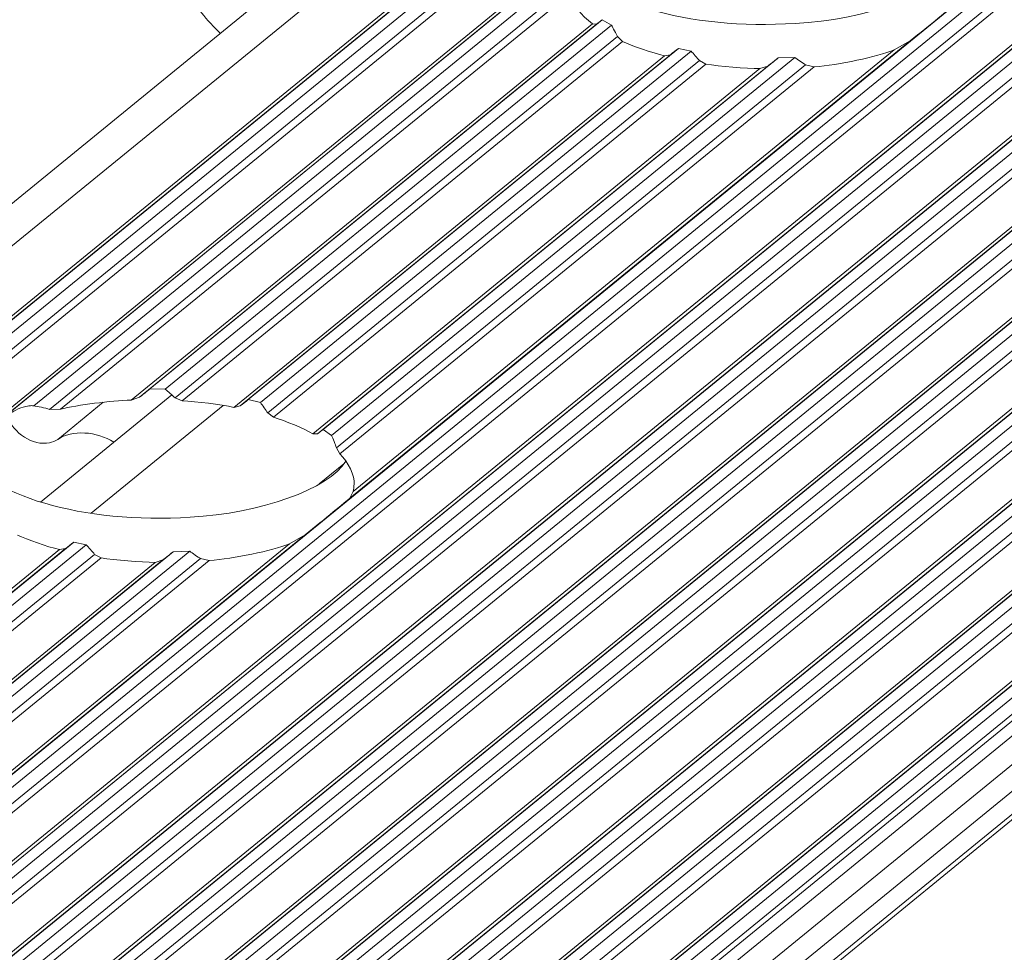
# Model space of a CAD drawing. Header units: inches. Extents: x 0 to 210, y 119 to 193.
# Tile 44 of 180: x 157.89 to 159.65, y 149.01 to 150.67. Entities that reach past the tile are written whole.
import ezdxf

# ---------------------------------------------------------------- set-up
doc = ezdxf.new("R2010")
doc.units = ezdxf.units.IN
doc.header["$MEASUREMENT"] = 0
doc.layers.add('Calque 1', color=7, linetype='Continuous')

# ---------------------------------------------------------------- blocks, each defined once
blk = doc.blocks.new('block 3018')
at = {"layer": 'Calque 1', "color": 9, "lineweight": 9, "true_color": 0xc0c0c0}
blk.add_lwpolyline([(202.1353, 186.4055), (156.0526, 148.779)], dxfattribs=at)
blk = doc.blocks.new('block 3020')
at = {"layer": 'Calque 1', "color": 9, "lineweight": 9, "true_color": 0xc0c0c0}
blk.add_lwpolyline([(202.2548, 186.3786), (156.1718, 148.7521)], dxfattribs=at)
blk = doc.blocks.new('block 3022')
at = {"layer": 'Calque 1', "color": 9, "lineweight": 9, "true_color": 0xc0c0c0}
blk.add_lwpolyline([(202.2658, 186.3808), (156.1832, 148.7543)], dxfattribs=at)
blk = doc.blocks.new('block 3024')
at = {"layer": 'Calque 1', "color": 9, "lineweight": 9, "true_color": 0xc0c0c0}
blk.add_lwpolyline([(202.2803, 186.392), (156.1976, 148.7655)], dxfattribs=at)
blk = doc.blocks.new('block 3026')
at = {"layer": 'Calque 1', "color": 9, "lineweight": 9, "true_color": 0xc0c0c0}
blk.add_lwpolyline([(202.3023, 186.387), (156.2197, 148.7607)], dxfattribs=at)
blk = doc.blocks.new('block 3028')
at = {"layer": 'Calque 1', "color": 9, "lineweight": 9, "true_color": 0xc0c0c0}
blk.add_lwpolyline([(202.3165, 186.3695), (156.2335, 148.743)], dxfattribs=at)
blk = doc.blocks.new('block 3030')
at = {"layer": 'Calque 1', "color": 9, "lineweight": 9, "true_color": 0xc0c0c0}
blk.add_lwpolyline([(202.3271, 186.3622), (156.2445, 148.7359)], dxfattribs=at)
blk = doc.blocks.new('block 3047')
at = {"layer": 'Calque 1', "color": 9, "lineweight": 9, "true_color": 0xc0c0c0}
blk.add_lwpolyline([(163.1064, 154.252), (156.8195, 149.1186)], dxfattribs=at)
blk = doc.blocks.new('block 3121')
at = {"layer": 'Calque 1', "color": 9, "lineweight": 9, "true_color": 0xc0c0c0}
blk.add_lwpolyline([(203.1888, 186.1688), (157.1058, 148.5425)], dxfattribs=at)
blk = doc.blocks.new('block 3125')
at = {"layer": 'Calque 1', "color": 9, "lineweight": 9, "true_color": 0xc0c0c0}
blk.add_lwpolyline([(163.8161, 154.1078), (157.4999, 148.9505)], dxfattribs=at)
blk = doc.blocks.new('block 3126')
at = {"layer": 'Calque 1', "color": 9, "lineweight": 9, "true_color": 0xc0c0c0}
blk.add_lwpolyline([(203.1998, 186.171), (157.1171, 148.5445)], dxfattribs=at)
blk = doc.blocks.new('block 3161')
at = {"layer": 'Calque 1', "color": 9, "lineweight": 9, "true_color": 0xc0c0c0}
blk.add_lwpolyline([(203.2143, 186.1822), (157.1316, 148.5559)], dxfattribs=at)
blk = doc.blocks.new('block 3163')
at = {"layer": 'Calque 1', "color": 9, "lineweight": 9, "true_color": 0xc0c0c0}
blk.add_lwpolyline([(203.2363, 186.1772), (157.1536, 148.5509)], dxfattribs=at)
blk = doc.blocks.new('block 3165')
at = {"layer": 'Calque 1', "color": 9, "lineweight": 9, "true_color": 0xc0c0c0}
blk.add_lwpolyline([(203.2501, 186.1596), (157.1674, 148.5332)], dxfattribs=at)
blk = doc.blocks.new('block 3167')
at = {"layer": 'Calque 1', "color": 9, "lineweight": 9, "true_color": 0xc0c0c0}
blk.add_lwpolyline([(203.2611, 186.1526), (157.1785, 148.5261)], dxfattribs=at)
blk = doc.blocks.new('block 3169')
at = {"layer": 'Calque 1', "color": 9, "lineweight": 9, "true_color": 0xc0c0c0}
blk.add_lwpolyline([(203.3441, 186.1338), (157.2615, 148.5075)], dxfattribs=at)
blk = doc.blocks.new('block 3172')
at = {"layer": 'Calque 1', "color": 9, "lineweight": 9, "true_color": 0xc0c0c0}
blk.add_lwpolyline([(203.3555, 186.136), (157.2725, 148.5096)], dxfattribs=at)
blk = doc.blocks.new('block 3174')
at = {"layer": 'Calque 1', "color": 9, "lineweight": 9, "true_color": 0xc0c0c0}
blk.add_lwpolyline([(203.37, 186.1472), (157.2873, 148.5209)], dxfattribs=at)
blk = doc.blocks.new('block 3176')
at = {"layer": 'Calque 1', "color": 9, "lineweight": 9, "true_color": 0xc0c0c0}
blk.add_lwpolyline([(203.392, 186.1424), (157.309, 148.5159)], dxfattribs=at)
blk = doc.blocks.new('block 3178')
at = {"layer": 'Calque 1', "color": 9, "lineweight": 9, "true_color": 0xc0c0c0}
blk.add_lwpolyline([(203.4058, 186.1247), (157.3231, 148.4982)], dxfattribs=at)
blk = doc.blocks.new('block 3180')
at = {"layer": 'Calque 1', "color": 9, "lineweight": 9, "true_color": 0xc0c0c0}
blk.add_lwpolyline([(203.4168, 186.1176), (157.3342, 148.4911)], dxfattribs=at)
blk = doc.blocks.new('block 3182')
at = {"layer": 'Calque 1', "color": 9, "lineweight": 9, "true_color": 0xc0c0c0}
blk.add_lwpolyline([(203.4999, 186.0988), (157.4172, 148.4725)], dxfattribs=at)
blk = doc.blocks.new('block 3184')
at = {"layer": 'Calque 1', "color": 9, "lineweight": 9, "true_color": 0xc0c0c0}
blk.add_lwpolyline([(203.5112, 186.1011), (157.4282, 148.4746)], dxfattribs=at)
blk = doc.blocks.new('block 3186')
at = {"layer": 'Calque 1', "color": 9, "lineweight": 9, "true_color": 0xc0c0c0}
blk.add_lwpolyline([(203.5257, 186.1123), (157.4427, 148.486)], dxfattribs=at)
blk = doc.blocks.new('block 3188')
at = {"layer": 'Calque 1', "color": 9, "lineweight": 9, "true_color": 0xc0c0c0}
blk.add_lwpolyline([(203.5477, 186.1073), (157.4647, 148.481)], dxfattribs=at)
blk = doc.blocks.new('block 3190')
at = {"layer": 'Calque 1', "color": 9, "lineweight": 9, "true_color": 0xc0c0c0}
blk.add_lwpolyline([(203.5615, 186.0897), (157.4789, 148.4632)], dxfattribs=at)
blk = doc.blocks.new('block 3192')
at = {"layer": 'Calque 1', "color": 9, "lineweight": 9, "true_color": 0xc0c0c0}
blk.add_lwpolyline([(203.5725, 186.0826), (157.4895, 148.4562)], dxfattribs=at)
blk = doc.blocks.new('block 3194')
at = {"layer": 'Calque 1', "color": 9, "lineweight": 9, "true_color": 0xc0c0c0}
blk.add_lwpolyline([(203.6556, 186.0639), (157.5729, 148.4375)], dxfattribs=at)
blk = doc.blocks.new('block 3196')
at = {"layer": 'Calque 1', "color": 9, "lineweight": 9, "true_color": 0xc0c0c0}
blk.add_lwpolyline([(203.6666, 186.0661), (157.5839, 148.4396)], dxfattribs=at)
blk = doc.blocks.new('block 3200')
at = {"layer": 'Calque 1', "color": 9, "lineweight": 9, "true_color": 0xc0c0c0}
blk.add_lwpolyline([(203.6811, 186.0773), (157.5984, 148.451)], dxfattribs=at)
blk = doc.blocks.new('block 3202')
at = {"layer": 'Calque 1', "color": 9, "lineweight": 9, "true_color": 0xc0c0c0}
blk.add_lwpolyline([(203.7031, 186.0725), (157.6205, 148.446)], dxfattribs=at)
blk = doc.blocks.new('block 3204')
at = {"layer": 'Calque 1', "color": 9, "lineweight": 9, "true_color": 0xc0c0c0}
blk.add_lwpolyline([(203.7172, 186.0547), (157.6346, 148.4282)], dxfattribs=at)
blk = doc.blocks.new('block 3206')
at = {"layer": 'Calque 1', "color": 9, "lineweight": 9, "true_color": 0xc0c0c0}
blk.add_lwpolyline([(203.7283, 186.0477), (157.6453, 148.4212)], dxfattribs=at)
blk = doc.blocks.new('block 3208')
at = {"layer": 'Calque 1', "color": 9, "lineweight": 9, "true_color": 0xc0c0c0}
blk.add_lwpolyline([(203.8113, 186.0289), (157.7286, 148.4026)], dxfattribs=at)
blk = doc.blocks.new('block 3210')
at = {"layer": 'Calque 1', "color": 9, "lineweight": 9, "true_color": 0xc0c0c0}
blk.add_lwpolyline([(203.8223, 186.0311), (157.7397, 148.4046)], dxfattribs=at)
blk = doc.blocks.new('block 3212')
at = {"layer": 'Calque 1', "color": 9, "lineweight": 9, "true_color": 0xc0c0c0}
blk.add_lwpolyline([(203.8368, 186.0423), (157.7541, 148.416)], dxfattribs=at)
blk = doc.blocks.new('block 3216')
at = {"layer": 'Calque 1', "color": 9, "lineweight": 9, "true_color": 0xc0c0c0}
blk.add_lwpolyline([(203.8588, 186.0375), (157.7762, 148.411)], dxfattribs=at)
blk = doc.blocks.new('block 3218')
at = {"layer": 'Calque 1', "color": 9, "lineweight": 9, "true_color": 0xc0c0c0}
blk.add_lwpolyline([(203.873, 186.0198), (157.79, 148.3935)], dxfattribs=at)
blk = doc.blocks.new('block 3220')
at = {"layer": 'Calque 1', "color": 9, "lineweight": 9, "true_color": 0xc0c0c0}
blk.add_lwpolyline([(203.8836, 186.0127), (157.801, 148.3862)], dxfattribs=at)
blk = doc.blocks.new('block 3222')
at = {"layer": 'Calque 1', "color": 9, "lineweight": 9, "true_color": 0xc0c0c0}
blk.add_lwpolyline([(203.967, 185.9939), (157.884, 148.3676)], dxfattribs=at)
blk = doc.blocks.new('block 3225')
at = {"layer": 'Calque 1', "color": 9, "lineweight": 9, "true_color": 0xc0c0c0}
blk.add_lwpolyline([(203.978, 185.9962), (157.8954, 148.3697)], dxfattribs=at)
blk = doc.blocks.new('block 3229')
at = {"layer": 'Calque 1', "color": 9, "lineweight": 9, "true_color": 0xc0c0c0}
blk.add_lwpolyline([(203.9925, 186.0074), (157.9098, 148.381)], dxfattribs=at)
blk = doc.blocks.new('block 3231')
at = {"layer": 'Calque 1', "color": 9, "lineweight": 9, "true_color": 0xc0c0c0}
blk.add_lwpolyline([(204.0146, 186.0026), (157.9319, 148.3761)], dxfattribs=at)
blk = doc.blocks.new('block 3233')
at = {"layer": 'Calque 1', "color": 9, "lineweight": 9, "true_color": 0xc0c0c0}
blk.add_lwpolyline([(204.0283, 185.9848), (157.9457, 148.3583)], dxfattribs=at)
blk = doc.blocks.new('block 3235')
at = {"layer": 'Calque 1', "color": 9, "lineweight": 9, "true_color": 0xc0c0c0}
blk.add_lwpolyline([(204.0394, 185.9777), (157.9567, 148.3512)], dxfattribs=at)
blk = doc.blocks.new('block 3237')
at = {"layer": 'Calque 1', "color": 9, "lineweight": 9, "true_color": 0xc0c0c0}
blk.add_lwpolyline([(204.1227, 185.959), (158.0397, 148.3326)], dxfattribs=at)
blk = doc.blocks.new('block 3240')
at = {"layer": 'Calque 1', "color": 9, "lineweight": 9, "true_color": 0xc0c0c0}
blk.add_lwpolyline([(204.1338, 185.9612), (158.0507, 148.3347)], dxfattribs=at)
blk = doc.blocks.new('block 3242')
at = {"layer": 'Calque 1', "color": 9, "lineweight": 9, "true_color": 0xc0c0c0}
blk.add_lwpolyline([(204.1482, 185.9724), (158.0656, 148.3461)], dxfattribs=at)
blk = doc.blocks.new('block 3244')
at = {"layer": 'Calque 1', "color": 9, "lineweight": 9, "true_color": 0xc0c0c0}
blk.add_lwpolyline([(204.1703, 185.9676), (158.0873, 148.3411)], dxfattribs=at)
blk = doc.blocks.new('block 3246')
at = {"layer": 'Calque 1', "color": 9, "lineweight": 9, "true_color": 0xc0c0c0}
blk.add_lwpolyline([(204.1841, 185.9498), (158.1014, 148.3235)], dxfattribs=at)
blk = doc.blocks.new('block 3248')
at = {"layer": 'Calque 1', "color": 9, "lineweight": 9, "true_color": 0xc0c0c0}
blk.add_lwpolyline([(204.1951, 185.9428), (158.1124, 148.3163)], dxfattribs=at)
blk = doc.blocks.new('block 3250')
at = {"layer": 'Calque 1', "color": 9, "lineweight": 9, "true_color": 0xc0c0c0}
blk.add_lwpolyline([(204.2781, 185.924), (158.1954, 148.2977)], dxfattribs=at)
blk = doc.blocks.new('block 3252')
at = {"layer": 'Calque 1', "color": 9, "lineweight": 9, "true_color": 0xc0c0c0}
blk.add_lwpolyline([(204.3584, 185.8405), (158.2757, 148.214)], dxfattribs=at)
blk = doc.blocks.new('block 3253')
at = {"layer": 'Calque 1', "color": 9, "lineweight": 9, "true_color": 0xc0c0c0}
blk.add_lwpolyline([(204.3818, 185.8119), (158.2988, 148.1854)], dxfattribs=at)
blk = doc.blocks.new('block 3255')
at = {"layer": 'Calque 1', "color": 9, "lineweight": 9, "true_color": 0xc0c0c0}
blk.add_lwpolyline([(204.2895, 185.9262), (158.2065, 148.2997)], dxfattribs=at)
blk = doc.blocks.new('block 3257')
at = {"layer": 'Calque 1', "color": 9, "lineweight": 9, "true_color": 0xc0c0c0}
blk.add_lwpolyline([(204.3584, 185.8914), (158.2757, 148.2651)], dxfattribs=at)
blk = doc.blocks.new('block 3259')
at = {"layer": 'Calque 1', "color": 9, "lineweight": 9, "true_color": 0xc0c0c0}
blk.add_lwpolyline([(204.4214, 185.8036), (158.3388, 148.1773)], dxfattribs=at)
blk = doc.blocks.new('block 3261')
at = {"layer": 'Calque 1', "color": 9, "lineweight": 9, "true_color": 0xc0c0c0}
blk.add_lwpolyline([(204.3039, 185.9374), (158.2209, 148.3111)], dxfattribs=at)
blk = doc.blocks.new('block 3263')
at = {"layer": 'Calque 1', "color": 9, "lineweight": 9, "true_color": 0xc0c0c0}
blk.add_lwpolyline([(204.326, 185.9326), (158.243, 148.3061)], dxfattribs=at)
blk = doc.blocks.new('block 3265')
at = {"layer": 'Calque 1', "color": 9, "lineweight": 9, "true_color": 0xc0c0c0}
blk.add_lwpolyline([(204.3398, 185.9149), (158.2571, 148.2885)], dxfattribs=at)
blk = doc.blocks.new('block 3267')
at = {"layer": 'Calque 1', "color": 9, "lineweight": 9, "true_color": 0xc0c0c0}
blk.add_lwpolyline([(204.347, 185.9092), (158.264, 148.2827)], dxfattribs=at)
blk = doc.blocks.new('block 3400')
at = {"layer": 'Calque 1', "color": 9, "lineweight": 9, "true_color": 0xc0c0c0}
blk.add_lwpolyline([(158.2547, 149.9849), (158.0194, 149.7927)], dxfattribs=at)
blk = doc.blocks.new('block 3449')
at = {"layer": 'Calque 1', "color": 9, "lineweight": 9, "true_color": 0xc0c0c0}
blk.add_lwpolyline([(158.0408, 149.9908), (157.9595, 149.9245)], dxfattribs=at)
blk = doc.blocks.new('block 3450')
at = {"layer": 'Calque 1', "color": 7, "lineweight": 9, "true_color": 0xffffff}
blk.add_open_spline([(157.8688, 149.9673), (157.8809, 149.9343), (157.915, 149.9126), (157.945, 149.9186), (157.9491, 149.9193), (157.956, 149.922), (157.9595, 149.9245)], degree=3, knots=[0, 0, 0, 0, 1, 1, 1, 2, 2, 2, 2], dxfattribs=at)
blk = doc.blocks.new('block 3454')
at = {"layer": 'Calque 1', "color": 7, "lineweight": 9, "true_color": 0xffffff}
blk.add_open_spline([(158.0597, 149.9193), (158.0294, 149.9394), (157.9846, 149.9417), (157.9595, 149.9245)], degree=3, dxfattribs=at)
blk = doc.blocks.new('block 3469')
at = {"layer": 'Calque 1', "color": 7, "lineweight": 9, "true_color": 0xffffff}
blk.add_open_spline([(158.2165, 151.083), (158.1086, 150.9948), (158.1086, 150.8164), (158.2165, 150.6841), (158.224, 150.6743), (158.2402, 150.6571), (158.2492, 150.6488)], degree=3, knots=[0, 0, 0, 0, 1, 1, 1, 2, 2, 2, 2], dxfattribs=at)
blk = doc.blocks.new('block 8852')
at = {"layer": 'Calque 1', "color": 7, "lineweight": 9, "true_color": 0xffffff}
blk.add_lwpolyline([(163.1119, 154.2498), (156.836, 149.1252)], dxfattribs=at)
blk = doc.blocks.new('block 8862')
at = {"layer": 'Calque 1', "color": 7, "lineweight": 9, "true_color": 0xffffff}
blk.add_lwpolyline([(158.8848, 150.7976), (157.8578, 149.9592)], dxfattribs=at)
blk = doc.blocks.new('block 8884')
at = {"layer": 'Calque 1', "color": 9, "lineweight": 9, "true_color": 0xc0c0c0}
blk.add_lwpolyline([(163.7872, 154.1292), (157.4792, 148.9788)], dxfattribs=at)
blk = doc.blocks.new('block 8886')
at = {"layer": 'Calque 1', "color": 7, "lineweight": 9, "true_color": 0xffffff}
blk.add_lwpolyline([(163.7455, 154.1183), (157.4765, 148.9996)], dxfattribs=at)
blk = doc.blocks.new('block 8890')
at = {"layer": 'Calque 1', "color": 9, "lineweight": 9, "true_color": 0xc0c0c0}
blk.add_lwpolyline([(163.7989, 154.1097), (157.4954, 148.9629)], dxfattribs=at)
blk = doc.blocks.new('block 8892')
at = {"layer": 'Calque 1', "color": 7, "lineweight": 9, "true_color": 0xffffff}
blk.add_open_spline([(158.4004, 149.7546), (158.4356, 149.7827), (158.4728, 149.813), (158.4804, 149.8197)], degree=3, dxfattribs=at)
blk = doc.blocks.new('block 8893')
at = {"layer": 'Calque 1', "color": 9, "lineweight": 9, "true_color": 0xc0c0c0}
blk.add_lwpolyline([(159.4787, 150.6348), (158.4804, 149.8197)], dxfattribs=at)
blk = doc.blocks.new('block 8894')
at = {"layer": 'Calque 1', "color": 7, "lineweight": 9, "true_color": 0xffffff}
blk.add_open_spline([(159.4787, 150.6348), (159.5139, 150.6631), (159.5507, 150.6932), (159.5583, 150.6999)], degree=3, dxfattribs=at)
blk = doc.blocks.new('block 8903')
at = {"layer": 'Calque 1', "color": 9, "lineweight": 9, "true_color": 0xc0c0c0}
blk.add_lwpolyline([(158.4004, 149.7546), (157.484, 149.0063)], dxfattribs=at)
blk = doc.blocks.new('block 9423')
at = {"layer": 'Calque 1', "color": 7, "lineweight": 9, "true_color": 0xffffff}
blk.add_open_spline([(158.8741, 150.7833), (158.9051, 150.7058), (159.0843, 150.6534), (159.2741, 150.6662), (159.3978, 150.672), (159.5215, 150.7167), (159.5514, 150.7661)], degree=3, knots=[0, 0, 0, 0, 1, 1, 1, 2, 2, 2, 2], dxfattribs=at)
blk = doc.blocks.new('block 9424')
at = {"layer": 'Calque 1', "color": 7, "lineweight": 9, "true_color": 0xffffff}
blk.add_lwpolyline([(159.4787, 150.6348), (159.4505, 150.6188)], dxfattribs=at)
blk = doc.blocks.new('block 9425')
at = {"layer": 'Calque 1', "color": 7, "lineweight": 9, "true_color": 0xffffff}
blk.add_open_spline([(159.3079, 150.5888), (159.352, 150.5921), (159.4188, 150.6061), (159.4505, 150.6188)], degree=3, dxfattribs=at)
blk = doc.blocks.new('block 9426')
at = {"layer": 'Calque 1', "color": 7, "lineweight": 9, "true_color": 0xffffff}
blk.add_lwpolyline([(159.3079, 150.5888), (159.2924, 150.5921)], dxfattribs=at)
blk = doc.blocks.new('block 9427')
at = {"layer": 'Calque 1', "color": 7, "lineweight": 9, "true_color": 0xffffff}
blk.add_open_spline([(159.2731, 150.6055), (159.2779, 150.6019), (159.2875, 150.5954), (159.2924, 150.5921)], degree=3, dxfattribs=at)
blk = doc.blocks.new('block 9428')
at = {"layer": 'Calque 1', "color": 7, "lineweight": 9, "true_color": 0xffffff}
blk.add_lwpolyline([(159.2731, 150.6055), (159.2438, 150.6045)], dxfattribs=at)
blk = doc.blocks.new('block 9429')
at = {"layer": 'Calque 1', "color": 7, "lineweight": 9, "true_color": 0xffffff}
blk.add_open_spline([(159.2252, 150.5899), (159.2297, 150.5937), (159.239, 150.6009), (159.2438, 150.6045)], degree=3, dxfattribs=at)
blk = doc.blocks.new('block 9430')
at = {"layer": 'Calque 1', "color": 7, "lineweight": 9, "true_color": 0xffffff}
blk.add_lwpolyline([(159.2252, 150.5899), (159.2111, 150.5856)], dxfattribs=at)
blk = doc.blocks.new('block 9431')
at = {"layer": 'Calque 1', "color": 7, "lineweight": 9, "true_color": 0xffffff}
blk.add_open_spline([(159.1149, 150.5935), (159.1394, 150.5895), (159.1856, 150.5857), (159.2111, 150.5856)], degree=3, dxfattribs=at)
blk = doc.blocks.new('block 9432')
at = {"layer": 'Calque 1', "color": 7, "lineweight": 9, "true_color": 0xffffff}
blk.add_lwpolyline([(159.1149, 150.5935), (159.1032, 150.5999)], dxfattribs=at)
blk = doc.blocks.new('block 9433')
at = {"layer": 'Calque 1', "color": 7, "lineweight": 9, "true_color": 0xffffff}
blk.add_open_spline([(159.0884, 150.6169), (159.0922, 150.6126), (159.0994, 150.6042), (159.1032, 150.5999)], degree=3, dxfattribs=at)
blk = doc.blocks.new('block 9434')
at = {"layer": 'Calque 1', "color": 7, "lineweight": 9, "true_color": 0xffffff}
blk.add_lwpolyline([(159.0884, 150.6169), (159.066, 150.6214)], dxfattribs=at)
blk = doc.blocks.new('block 9435')
at = {"layer": 'Calque 1', "color": 7, "lineweight": 9, "true_color": 0xffffff}
blk.add_open_spline([(159.0516, 150.6102), (159.055, 150.6131), (159.0622, 150.6186), (159.066, 150.6214)], degree=3, dxfattribs=at)
blk = doc.blocks.new('block 9436')
at = {"layer": 'Calque 1', "color": 7, "lineweight": 9, "true_color": 0xffffff}
blk.add_lwpolyline([(159.0516, 150.6102), (159.0409, 150.6083)], dxfattribs=at)
blk = doc.blocks.new('block 9437')
at = {"layer": 'Calque 1', "color": 7, "lineweight": 9, "true_color": 0xffffff}
blk.add_open_spline([(158.9661, 150.6341), (158.983, 150.626), (159.0188, 150.6136), (159.0409, 150.6083)], degree=3, dxfattribs=at)
blk = doc.blocks.new('block 9438')
at = {"layer": 'Calque 1', "color": 7, "lineweight": 9, "true_color": 0xffffff}
blk.add_lwpolyline([(158.9661, 150.6341), (158.9575, 150.6429)], dxfattribs=at)
blk = doc.blocks.new('block 9439')
at = {"layer": 'Calque 1', "color": 7, "lineweight": 9, "true_color": 0xffffff}
blk.add_open_spline([(158.9465, 150.6631), (158.9492, 150.6579), (158.9544, 150.6479), (158.9575, 150.6429)], degree=3, dxfattribs=at)
blk = doc.blocks.new('block 9440')
at = {"layer": 'Calque 1', "color": 7, "lineweight": 9, "true_color": 0xffffff}
blk.add_lwpolyline([(158.9465, 150.6631), (158.9299, 150.6726)], dxfattribs=at)
blk = doc.blocks.new('block 9441')
at = {"layer": 'Calque 1', "color": 7, "lineweight": 9, "true_color": 0xffffff}
blk.add_open_spline([(158.9196, 150.6648), (158.9224, 150.6665), (158.9272, 150.6705), (158.9299, 150.6726)], degree=3, dxfattribs=at)
blk = doc.blocks.new('block 9442')
at = {"layer": 'Calque 1', "color": 7, "lineweight": 9, "true_color": 0xffffff}
blk.add_lwpolyline([(158.9196, 150.6648), (158.9124, 150.6655)], dxfattribs=at)
blk = doc.blocks.new('block 9443')
at = {"layer": 'Calque 1', "color": 7, "lineweight": 9, "true_color": 0xffffff}
blk.add_open_spline([(158.8717, 150.7191), (158.8745, 150.7039), (158.8934, 150.6788), (158.9124, 150.6655)], degree=3, dxfattribs=at)
blk = doc.blocks.new('block 9447')
at = {"layer": 'Calque 1', "color": 9, "lineweight": 9, "true_color": 0xc0c0c0}
blk.add_lwpolyline([(158.8696, 150.7625), (157.9167, 149.9844)], dxfattribs=at)
blk = doc.blocks.new('block 9448')
at = {"layer": 'Calque 1', "color": 7, "lineweight": 5, "true_color": 0xffffff}
blk.add_lwpolyline([(157.8578, 149.9592), (157.8654, 149.9649), (157.8654, 149.9649), (157.8733, 149.9703), (157.8733, 149.9703), (157.8813, 149.9748), (157.8813, 149.9748), (157.885, 149.9768), (157.885, 149.9768), (157.8892, 149.9787), (157.8892, 149.9787), (157.8937, 149.9806), (157.8937, 149.9806), (157.8981, 149.9822), (157.8981, 149.9822), (157.9005, 149.9828), (157.9005, 149.9828), (157.903, 149.9834), (157.903, 149.9834), (157.9054, 149.9839), (157.9054, 149.9839), (157.9078, 149.9844), (157.9078, 149.9844), (157.9095, 149.9846), (157.9095, 149.9846), (157.9109, 149.9846), (157.9109, 149.9846), (157.9126, 149.9847), (157.9126, 149.9847), (157.9143, 149.9846), (157.9143, 149.9846), (157.9154, 149.9846), (157.9154, 149.9846), (157.9167, 149.9844), (157.9167, 149.9844)], dxfattribs=at)
blk = doc.blocks.new('block 9449')
at = {"layer": 'Calque 1', "color": 9, "lineweight": 9, "true_color": 0xc0c0c0}
blk.add_lwpolyline([(158.8696, 150.7334), (157.9446, 149.978)], dxfattribs=at)
blk = doc.blocks.new('block 9450')
at = {"layer": 'Calque 1', "color": 7, "lineweight": 9, "true_color": 0xffffff}
blk.add_open_spline([(157.9446, 149.978), (157.9374, 149.9804), (157.9236, 149.9835), (157.9167, 149.9844)], degree=3, dxfattribs=at)
blk = doc.blocks.new('block 9451')
at = {"layer": 'Calque 1', "color": 9, "lineweight": 9, "true_color": 0xc0c0c0}
blk.add_lwpolyline([(158.8717, 150.7191), (157.9646, 149.9784)], dxfattribs=at)
blk = doc.blocks.new('block 9452')
at = {"layer": 'Calque 1', "color": 7, "lineweight": 9, "true_color": 0xffffff}
blk.add_lwpolyline([(157.9446, 149.978), (157.9646, 149.9784)], dxfattribs=at)
blk = doc.blocks.new('block 9453')
at = {"layer": 'Calque 1', "color": 9, "lineweight": 9, "true_color": 0xc0c0c0}
blk.add_lwpolyline([(158.9124, 150.6655), (158.0904, 149.9944)], dxfattribs=at)
blk = doc.blocks.new('block 9454')
at = {"layer": 'Calque 1', "color": 7, "lineweight": 9, "true_color": 0xffffff}
blk.add_open_spline([(158.0904, 149.9944), (158.0542, 149.9935), (157.9949, 149.9859), (157.9646, 149.9784)], degree=3, dxfattribs=at)
blk = doc.blocks.new('block 9455')
at = {"layer": 'Calque 1', "color": 9, "lineweight": 9, "true_color": 0xc0c0c0}
blk.add_lwpolyline([(158.9196, 150.6648), (158.1052, 149.9996)], dxfattribs=at)
blk = doc.blocks.new('block 9456')
at = {"layer": 'Calque 1', "color": 7, "lineweight": 9, "true_color": 0xffffff}
blk.add_lwpolyline([(158.0904, 149.9944), (158.1052, 149.9996)], dxfattribs=at)
blk = doc.blocks.new('block 9457')
at = {"layer": 'Calque 1', "color": 9, "lineweight": 9, "true_color": 0xc0c0c0}
blk.add_lwpolyline([(158.9299, 150.6726), (158.1238, 150.0144)], dxfattribs=at)
blk = doc.blocks.new('block 9458')
at = {"layer": 'Calque 1', "color": 7, "lineweight": 9, "true_color": 0xffffff}
blk.add_open_spline([(158.1238, 150.0144), (158.1193, 150.0106), (158.11, 150.0033), (158.1052, 149.9996)], degree=3, dxfattribs=at)
blk = doc.blocks.new('block 9459')
at = {"layer": 'Calque 1', "color": 9, "lineweight": 9, "true_color": 0xc0c0c0}
blk.add_lwpolyline([(158.9465, 150.6631), (158.1513, 150.0139)], dxfattribs=at)
blk = doc.blocks.new('block 9460')
at = {"layer": 'Calque 1', "color": 7, "lineweight": 9, "true_color": 0xffffff}
blk.add_lwpolyline([(158.1238, 150.0144), (158.1513, 150.0139)], dxfattribs=at)
blk = doc.blocks.new('block 9461')
at = {"layer": 'Calque 1', "color": 9, "lineweight": 9, "true_color": 0xc0c0c0}
blk.add_lwpolyline([(159.4505, 150.6188), (158.4862, 149.8314)], dxfattribs=at)
blk = doc.blocks.new('block 9462')
at = {"layer": 'Calque 1', "color": 7, "lineweight": 9, "true_color": 0xffffff}
blk.add_open_spline([(158.4876, 149.8444), (158.4893, 149.8592), (158.4773, 149.8848), (158.4624, 149.8986)], degree=3, dxfattribs=at)
blk = doc.blocks.new('block 9463')
at = {"layer": 'Calque 1', "color": 9, "lineweight": 9, "true_color": 0xc0c0c0}
blk.add_lwpolyline([(159.3079, 150.5888), (158.4624, 149.8986)], dxfattribs=at)
blk = doc.blocks.new('block 9464')
at = {"layer": 'Calque 1', "color": 7, "lineweight": 9, "true_color": 0xffffff}
blk.add_lwpolyline([(158.4862, 149.8314), (158.4804, 149.8197)], dxfattribs=at)
blk = doc.blocks.new('block 9465')
at = {"layer": 'Calque 1', "color": 9, "lineweight": 9, "true_color": 0xc0c0c0}
blk.add_lwpolyline([(158.9575, 150.6429), (158.1686, 149.9987)], dxfattribs=at)
blk = doc.blocks.new('block 9466')
at = {"layer": 'Calque 1', "color": 7, "lineweight": 9, "true_color": 0xffffff}
blk.add_open_spline([(158.1686, 149.9987), (158.1641, 150.0027), (158.1558, 150.0102), (158.1513, 150.0139)], degree=3, dxfattribs=at)
blk = doc.blocks.new('block 9467')
at = {"layer": 'Calque 1', "color": 9, "lineweight": 9, "true_color": 0xc0c0c0}
blk.add_lwpolyline([(158.9661, 150.6341), (158.1813, 149.9934)], dxfattribs=at)
blk = doc.blocks.new('block 9468')
at = {"layer": 'Calque 1', "color": 7, "lineweight": 9, "true_color": 0xffffff}
blk.add_lwpolyline([(158.1686, 149.9987), (158.1813, 149.9934)], dxfattribs=at)
blk = doc.blocks.new('block 9469')
at = {"layer": 'Calque 1', "color": 9, "lineweight": 9, "true_color": 0xc0c0c0}
blk.add_lwpolyline([(159.0409, 150.6083), (158.2733, 149.9816)], dxfattribs=at)
blk = doc.blocks.new('block 9470')
at = {"layer": 'Calque 1', "color": 7, "lineweight": 9, "true_color": 0xffffff}
blk.add_open_spline([(158.2733, 149.9816), (158.2506, 149.9865), (158.2065, 149.992), (158.1813, 149.9934)], degree=3, dxfattribs=at)
blk = doc.blocks.new('block 9471')
at = {"layer": 'Calque 1', "color": 9, "lineweight": 9, "true_color": 0xc0c0c0}
blk.add_lwpolyline([(159.0516, 150.6102), (158.2847, 149.9841)], dxfattribs=at)
blk = doc.blocks.new('block 9472')
at = {"layer": 'Calque 1', "color": 7, "lineweight": 9, "true_color": 0xffffff}
blk.add_lwpolyline([(158.2733, 149.9816), (158.2847, 149.9841)], dxfattribs=at)
blk = doc.blocks.new('block 9473')
at = {"layer": 'Calque 1', "color": 9, "lineweight": 9, "true_color": 0xc0c0c0}
blk.add_lwpolyline([(159.2111, 150.5856), (158.4142, 149.9346)], dxfattribs=at)
blk = doc.blocks.new('block 9474')
at = {"layer": 'Calque 1', "color": 7, "lineweight": 9, "true_color": 0xffffff}
blk.add_open_spline([(158.4142, 149.9346), (158.399, 149.9436), (158.3653, 149.9577), (158.3439, 149.9641)], degree=3, dxfattribs=at)
blk = doc.blocks.new('block 9475')
at = {"layer": 'Calque 1', "color": 9, "lineweight": 9, "true_color": 0xc0c0c0}
blk.add_lwpolyline([(159.1149, 150.5935), (158.3439, 149.9641)], dxfattribs=at)
blk = doc.blocks.new('block 9476')
at = {"layer": 'Calque 1', "color": 9, "lineweight": 9, "true_color": 0xc0c0c0}
blk.add_lwpolyline([(159.066, 150.6214), (158.2991, 149.9954)], dxfattribs=at)
blk = doc.blocks.new('block 9477')
at = {"layer": 'Calque 1', "color": 7, "lineweight": 9, "true_color": 0xffffff}
blk.add_open_spline([(158.2991, 149.9954), (158.2957, 149.9927), (158.2885, 149.987), (158.2847, 149.9841)], degree=3, dxfattribs=at)
blk = doc.blocks.new('block 9478')
at = {"layer": 'Calque 1', "color": 9, "lineweight": 9, "true_color": 0xc0c0c0}
blk.add_lwpolyline([(159.0884, 150.6169), (158.3208, 149.9901)], dxfattribs=at)
blk = doc.blocks.new('block 9479')
at = {"layer": 'Calque 1', "color": 7, "lineweight": 9, "true_color": 0xffffff}
blk.add_lwpolyline([(158.2991, 149.9954), (158.3208, 149.9901)], dxfattribs=at)
blk = doc.blocks.new('block 9480')
at = {"layer": 'Calque 1', "color": 9, "lineweight": 9, "true_color": 0xc0c0c0}
blk.add_lwpolyline([(159.1032, 150.5999), (158.3339, 149.9718)], dxfattribs=at)
blk = doc.blocks.new('block 9481')
at = {"layer": 'Calque 1', "color": 7, "lineweight": 9, "true_color": 0xffffff}
blk.add_open_spline([(158.3339, 149.9718), (158.3305, 149.9765), (158.3239, 149.9854), (158.3208, 149.9901)], degree=3, dxfattribs=at)
blk = doc.blocks.new('block 9482')
at = {"layer": 'Calque 1', "color": 7, "lineweight": 9, "true_color": 0xffffff}
blk.add_lwpolyline([(158.3339, 149.9718), (158.3439, 149.9641)], dxfattribs=at)
blk = doc.blocks.new('block 9483')
at = {"layer": 'Calque 1', "color": 7, "lineweight": 9, "true_color": 0xffffff}
blk.add_lwpolyline([(158.4562, 149.9096), (158.4624, 149.8986)], dxfattribs=at)
blk = doc.blocks.new('block 9484')
at = {"layer": 'Calque 1', "color": 9, "lineweight": 9, "true_color": 0xc0c0c0}
blk.add_lwpolyline([(159.2924, 150.5921), (158.4562, 149.9096)], dxfattribs=at)
blk = doc.blocks.new('block 9485')
at = {"layer": 'Calque 1', "color": 7, "lineweight": 9, "true_color": 0xffffff}
blk.add_open_spline([(158.4562, 149.9096), (158.4542, 149.915), (158.45, 149.926), (158.4476, 149.9315)], degree=3, dxfattribs=at)
blk = doc.blocks.new('block 9486')
at = {"layer": 'Calque 1', "color": 9, "lineweight": 9, "true_color": 0xc0c0c0}
blk.add_lwpolyline([(159.2731, 150.6055), (158.4476, 149.9315)], dxfattribs=at)
blk = doc.blocks.new('block 9487')
at = {"layer": 'Calque 1', "color": 7, "lineweight": 9, "true_color": 0xffffff}
blk.add_lwpolyline([(158.4328, 149.9424), (158.4476, 149.9315)], dxfattribs=at)
blk = doc.blocks.new('block 9488')
at = {"layer": 'Calque 1', "color": 7, "lineweight": 9, "true_color": 0xffffff}
blk.add_lwpolyline([(159.2438, 150.6045), (158.4328, 149.9424)], dxfattribs=at)
blk = doc.blocks.new('block 9489')
at = {"layer": 'Calque 1', "color": 9, "lineweight": 9, "true_color": 0xc0c0c0}
blk.add_lwpolyline([(159.2252, 150.5899), (158.4225, 149.9344)], dxfattribs=at)
blk = doc.blocks.new('block 9490')
at = {"layer": 'Calque 1', "color": 7, "lineweight": 9, "true_color": 0xffffff}
blk.add_lwpolyline([(158.4142, 149.9346), (158.4225, 149.9344)], dxfattribs=at)
blk = doc.blocks.new('block 9491')
at = {"layer": 'Calque 1', "color": 7, "lineweight": 9, "true_color": 0xffffff}
blk.add_open_spline([(158.4328, 149.9424), (158.4304, 149.9405), (158.4252, 149.9367), (158.4225, 149.9344)], degree=3, dxfattribs=at)
blk = doc.blocks.new('block 9552')
at = {"layer": 'Calque 1', "color": 7, "lineweight": 9, "true_color": 0xffffff}
blk.add_open_spline([(158.4862, 149.8314), (158.4869, 149.8347), (158.4876, 149.8411), (158.4876, 149.8444)], degree=3, dxfattribs=at)
blk = doc.blocks.new('block 9553')
at = {"layer": 'Calque 1', "color": 7, "lineweight": 9, "true_color": 0xffffff}
blk.add_open_spline([(157.7958, 149.9029), (157.8272, 149.8256), (158.0063, 149.773), (158.1958, 149.7858), (158.3198, 149.7918), (158.4431, 149.8363), (158.4731, 149.8857)], degree=3, knots=[0, 0, 0, 0, 1, 1, 1, 2, 2, 2, 2], dxfattribs=at)
blk = doc.blocks.new('block 9554')
at = {"layer": 'Calque 1', "color": 7, "lineweight": 9, "true_color": 0xffffff}
blk.add_lwpolyline([(158.4004, 149.7546), (158.3725, 149.7386)], dxfattribs=at)
blk = doc.blocks.new('block 9555')
at = {"layer": 'Calque 1', "color": 7, "lineweight": 9, "true_color": 0xffffff}
blk.add_open_spline([(158.2296, 149.7086), (158.2736, 149.7117), (158.3405, 149.7258), (158.3725, 149.7386)], degree=3, dxfattribs=at)
blk = doc.blocks.new('block 9556')
at = {"layer": 'Calque 1', "color": 7, "lineweight": 9, "true_color": 0xffffff}
blk.add_lwpolyline([(158.2296, 149.7086), (158.214, 149.7119)], dxfattribs=at)
blk = doc.blocks.new('block 9557')
at = {"layer": 'Calque 1', "color": 7, "lineweight": 9, "true_color": 0xffffff}
blk.add_open_spline([(158.1948, 149.7252), (158.1996, 149.7217), (158.2092, 149.715), (158.214, 149.7119)], degree=3, dxfattribs=at)
blk = doc.blocks.new('block 9558')
at = {"layer": 'Calque 1', "color": 7, "lineweight": 9, "true_color": 0xffffff}
blk.add_lwpolyline([(158.1948, 149.7252), (158.1655, 149.7243)], dxfattribs=at)
blk = doc.blocks.new('block 9559')
at = {"layer": 'Calque 1', "color": 7, "lineweight": 9, "true_color": 0xffffff}
blk.add_open_spline([(158.1469, 149.7097), (158.1517, 149.7133), (158.161, 149.7205), (158.1655, 149.7243)], degree=3, dxfattribs=at)
blk = doc.blocks.new('block 9560')
at = {"layer": 'Calque 1', "color": 7, "lineweight": 9, "true_color": 0xffffff}
blk.add_lwpolyline([(158.1469, 149.7097), (158.1331, 149.7052)], dxfattribs=at)
blk = doc.blocks.new('block 9561')
at = {"layer": 'Calque 1', "color": 7, "lineweight": 9, "true_color": 0xffffff}
blk.add_open_spline([(158.037, 149.7133), (158.0611, 149.7093), (158.1072, 149.7053), (158.1331, 149.7052)], degree=3, dxfattribs=at)
blk = doc.blocks.new('block 9562')
at = {"layer": 'Calque 1', "color": 7, "lineweight": 9, "true_color": 0xffffff}
blk.add_lwpolyline([(158.037, 149.7133), (158.0253, 149.7196)], dxfattribs=at)
blk = doc.blocks.new('block 9563')
at = {"layer": 'Calque 1', "color": 7, "lineweight": 9, "true_color": 0xffffff}
blk.add_open_spline([(158.0104, 149.7367), (158.0142, 149.7324), (158.0215, 149.7239), (158.0253, 149.7196)], degree=3, dxfattribs=at)
blk = doc.blocks.new('block 9564')
at = {"layer": 'Calque 1', "color": 7, "lineweight": 9, "true_color": 0xffffff}
blk.add_lwpolyline([(158.0104, 149.7367), (157.988, 149.7412)], dxfattribs=at)
blk = doc.blocks.new('block 9565')
at = {"layer": 'Calque 1', "color": 7, "lineweight": 9, "true_color": 0xffffff}
blk.add_open_spline([(157.9736, 149.73), (157.977, 149.7327), (157.9843, 149.7384), (157.988, 149.7412)], degree=3, dxfattribs=at)
blk = doc.blocks.new('block 9566')
at = {"layer": 'Calque 1', "color": 7, "lineweight": 9, "true_color": 0xffffff}
blk.add_lwpolyline([(157.9736, 149.73), (157.9626, 149.7281)], dxfattribs=at)
blk = doc.blocks.new('block 9567')
at = {"layer": 'Calque 1', "color": 7, "lineweight": 9, "true_color": 0xffffff}
blk.add_open_spline([(157.8881, 149.7537), (157.9047, 149.7458), (157.9405, 149.7334), (157.9626, 149.7281)], degree=3, dxfattribs=at)
blk = doc.blocks.new('block 9591')
at = {"layer": 'Calque 1', "color": 9, "lineweight": 9, "true_color": 0xc0c0c0}
blk.add_lwpolyline([(158.3725, 149.7386), (157.4827, 149.0122)], dxfattribs=at)
blk = doc.blocks.new('block 9593')
at = {"layer": 'Calque 1', "color": 9, "lineweight": 9, "true_color": 0xc0c0c0}
blk.add_lwpolyline([(158.2296, 149.7086), (157.4334, 149.0584)], dxfattribs=at)
blk = doc.blocks.new('block 9599')
at = {"layer": 'Calque 1', "color": 9, "lineweight": 9, "true_color": 0xc0c0c0}
blk.add_lwpolyline([(157.9626, 149.7281), (157.2322, 149.1317)], dxfattribs=at)
blk = doc.blocks.new('block 9601')
at = {"layer": 'Calque 1', "color": 9, "lineweight": 9, "true_color": 0xc0c0c0}
blk.add_lwpolyline([(157.9736, 149.73), (157.2415, 149.1323)], dxfattribs=at)
blk = doc.blocks.new('block 9603')
at = {"layer": 'Calque 1', "color": 9, "lineweight": 9, "true_color": 0xc0c0c0}
blk.add_lwpolyline([(158.1331, 149.7052), (157.3779, 149.0885)], dxfattribs=at)
blk = doc.blocks.new('block 9605')
at = {"layer": 'Calque 1', "color": 9, "lineweight": 9, "true_color": 0xc0c0c0}
blk.add_lwpolyline([(158.037, 149.7133), (157.3042, 149.1149)], dxfattribs=at)
blk = doc.blocks.new('block 9606')
at = {"layer": 'Calque 1', "color": 9, "lineweight": 9, "true_color": 0xc0c0c0}
blk.add_lwpolyline([(157.988, 149.7412), (157.2491, 149.1379)], dxfattribs=at)
blk = doc.blocks.new('block 9608')
at = {"layer": 'Calque 1', "color": 9, "lineweight": 9, "true_color": 0xc0c0c0}
blk.add_lwpolyline([(158.0104, 149.7367), (157.2708, 149.1328)], dxfattribs=at)
blk = doc.blocks.new('block 9610')
at = {"layer": 'Calque 1', "color": 9, "lineweight": 9, "true_color": 0xc0c0c0}
blk.add_lwpolyline([(158.0253, 149.7196), (157.2915, 149.1205)], dxfattribs=at)
blk = doc.blocks.new('block 9614')
at = {"layer": 'Calque 1', "color": 9, "lineweight": 9, "true_color": 0xc0c0c0}
blk.add_lwpolyline([(158.214, 149.7119), (157.4231, 149.0659)], dxfattribs=at)
blk = doc.blocks.new('block 9616')
at = {"layer": 'Calque 1', "color": 9, "lineweight": 9, "true_color": 0xc0c0c0}
blk.add_lwpolyline([(158.1948, 149.7252), (157.4044, 149.0801)], dxfattribs=at)
blk = doc.blocks.new('block 9618')
at = {"layer": 'Calque 1', "color": 9, "lineweight": 9, "true_color": 0xc0c0c0}
blk.add_lwpolyline([(158.1655, 149.7243), (157.3879, 149.0894)], dxfattribs=at)
blk = doc.blocks.new('block 9619')
at = {"layer": 'Calque 1', "color": 9, "lineweight": 9, "true_color": 0xc0c0c0}
blk.add_lwpolyline([(158.1469, 149.7097), (157.3845, 149.0869)], dxfattribs=at)
blk = doc.blocks.new('block 9915')
at = {"layer": 'Calque 1', "color": 7, "lineweight": 9, "true_color": 0xffffff}
blk.add_lwpolyline([(202.1139, 186.464), (156.0312, 148.8375)], dxfattribs=at)
blk = doc.blocks.new('block 9917')
at = {"layer": 'Calque 1', "color": 7, "lineweight": 9, "true_color": 0xffffff}
blk.add_lwpolyline([(158.3553, 148.1809), (204.438, 185.8072)], dxfattribs=at)
blk = doc.blocks.new('block 9919')
at = {"layer": 'Calque 1', "color": 7, "lineweight": 9, "true_color": 0xffffff}
blk.add_lwpolyline([(158.4256, 149.8452), (158.4697, 149.881)], dxfattribs=at)
blk = doc.blocks.new('block 9997')
at = {"layer": 'Calque 1', "color": 7, "lineweight": 9, "true_color": 0xffffff}
blk.add_lwpolyline([(158.1631, 150.0037), (157.9291, 149.8128)], dxfattribs=at)

msp = doc.modelspace()

# ---------------------------------------------------------------- block references
at = {"layer": 'Calque 1'}
for name in ['block 9915', 'block 3018', 'block 3024', 'block 3026', 'block 3020', 'block 3022', 'block 3028', 'block 3030', 'block 3161', 'block 3163', 'block 3121', 'block 3126', 'block 3165', 'block 3167', 'block 3174', 'block 3176', 'block 3169', 'block 3172', 'block 3178', 'block 3180', 'block 3186', 'block 3188', 'block 3182', 'block 3184', 'block 3190', 'block 3192', 'block 3200', 'block 3202', 'block 3194', 'block 3196', 'block 3204', 'block 3206', 'block 3212', 'block 3216', 'block 3208', 'block 3210', 'block 3218', 'block 3220', 'block 3229', 'block 3231', 'block 3222', 'block 3225', 'block 3233', 'block 3235', 'block 3240', 'block 3242', 'block 3244', 'block 3237', 'block 3246', 'block 3248', 'block 3255', 'block 3261', 'block 3263', 'block 3250', 'block 3265', 'block 3267', 'block 3257', 'block 3252', 'block 3253', 'block 3259', 'block 9917', 'block 3047', 'block 8852', 'block 8884', 'block 8886', 'block 8890', 'block 3125', 'block 3469', 'block 8862', 'block 9423', 'block 9447', 'block 9449', 'block 9451', 'block 9443', 'block 8894', 'block 9457', 'block 9441', 'block 9440', 'block 9453', 'block 9455', 'block 9459', 'block 9442', 'block 9439', 'block 9465', 'block 9438', 'block 9467', 'block 9476', 'block 8893', 'block 9461', 'block 9437', 'block 9435', 'block 9434', 'block 9425', 'block 9424', 'block 9469', 'block 9471', 'block 9478', 'block 9488', 'block 9486', 'block 9436', 'block 9433', 'block 9429', 'block 9428', 'block 9427', 'block 9480', 'block 9475', 'block 9473', 'block 9489', 'block 9484', 'block 9463', 'block 9432', 'block 9431', 'block 9430', 'block 9426', 'block 9458', 'block 9460', 'block 9466', 'block 9997', 'block 3449', 'block 9454', 'block 9456', 'block 9468', 'block 9470', 'block 9477', 'block 9479', 'block 9481', 'block 9448', 'block 9450', 'block 9452', 'block 3400', 'block 9472', 'block 9482', 'block 3450', 'block 9474', 'block 3454', 'block 9490', 'block 9491', 'block 9487', 'block 9485', 'block 9553', 'block 9483', 'block 9462', 'block 9919', 'block 9464', 'block 9552', 'block 8892', 'block 9606', 'block 8903', 'block 9567', 'block 9565', 'block 9564', 'block 9554', 'block 9599', 'block 9601', 'block 9608', 'block 9618', 'block 9616', 'block 9591', 'block 9566', 'block 9563', 'block 9559', 'block 9558', 'block 9557', 'block 9555', 'block 9610', 'block 9605', 'block 9619', 'block 9614', 'block 9593', 'block 9562', 'block 9561', 'block 9560', 'block 9556', 'block 9603']:
    msp.add_blockref(name, (0, 0), dxfattribs=at)

doc.saveas('drawing.dxf')
